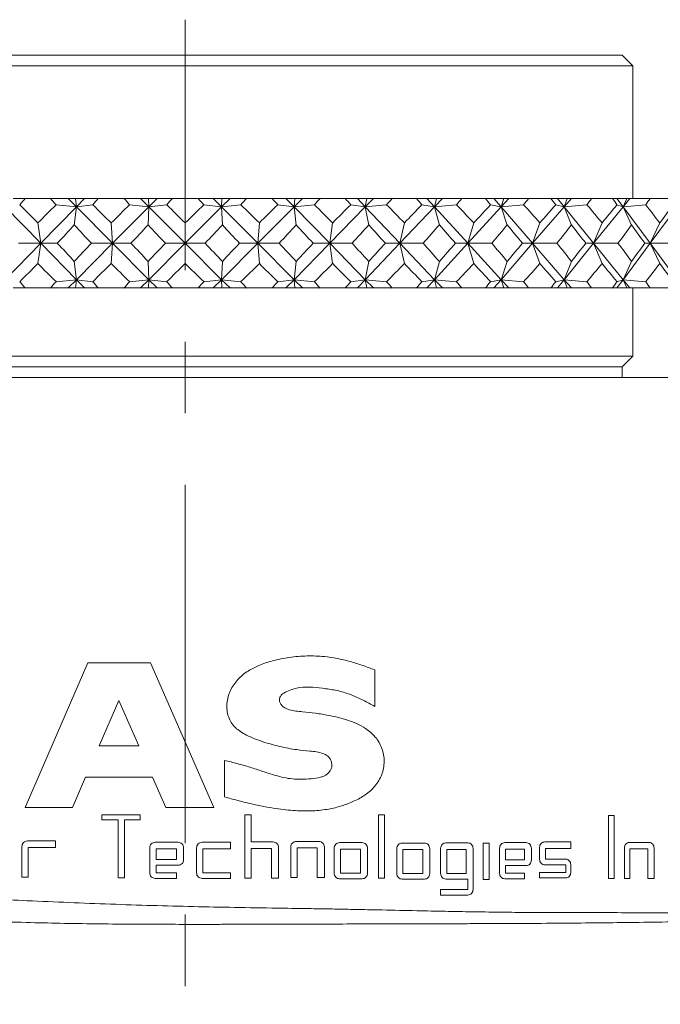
# Model space of a CAD drawing. Header units: inches. Extents: x 1 to 20.9, y 1.5 to 16.1.
# Tile 7 of 15: x 10.7 to 11.6, y 8.8 to 10.2. Entities that reach past the tile are written whole.
import ezdxf

# ---------------------------------------------------------------- set-up
doc = ezdxf.new("R2010")
doc.units = ezdxf.units.IN
doc.header["$MEASUREMENT"] = 0
doc.linetypes.add('CENTERX2', pattern=[0.8, 0.5, -0.1, 0.1, -0.1])
doc.layers.add('SLD-0', color=7, linetype='Continuous')

msp = doc.modelspace()

# ---------------------------------------------------------------- linework, layer by layer
at = {"color": 7, "linetype": 'Continuous', "lineweight": 15}
for p, q in [((10.4807, 10.1274), (11.5844, 10.1274)), ((11.5994, 10.1124), (11.5844, 10.1274)), ((10.4685, 10.1124), (11.5994, 10.1124)), ((11.5994, 9.9274), (11.5994, 10.1124)), ((10.751, 9.9274), (10.7341, 9.9274)), ((10.751, 9.9274), (10.7862, 9.9274)), ((10.8108, 9.9274), (10.7862, 9.9274)), ((10.8108, 9.9274), (10.8224, 9.9157)), ((10.8212, 9.9274), (10.8108, 9.9274)), ((10.8224, 9.9157), (10.8212, 9.9274)), ((10.8339, 9.9274), (10.8212, 9.9274)), ((10.8339, 9.9274), (10.8224, 9.9157)), ((10.853, 9.9274), (10.8339, 9.9274)), ((10.853, 9.9274), (10.8888, 9.9274)), ((10.9119, 9.9274), (10.8888, 9.9274)), ((10.9119, 9.9274), (10.9236, 9.9157)), ((10.9231, 9.9274), (10.9119, 9.9274)), ((10.9236, 9.9157), (10.9231, 9.9274)), ((10.9352, 9.9274), (10.9231, 9.9274)), ((10.9352, 9.9274), (10.9236, 9.9157)), ((10.9564, 9.9274), (10.9352, 9.9274)), ((10.9564, 9.9274), (10.9924, 9.9274)), ((11.0136, 9.9274), (10.9924, 9.9274)), ((11.0136, 9.9274), (11.0252, 9.9157)), ((11.0256, 9.9274), (11.0136, 9.9274)), ((11.0369, 9.9274), (11.0252, 9.9157)), ((11.0252, 9.9157), (11.0256, 9.9274)), ((11.0369, 9.9274), (11.0256, 9.9274)), ((11.0599, 9.9274), (11.0369, 9.9274)), ((11.0599, 9.9274), (11.0958, 9.9274)), ((11.1149, 9.9274), (11.0958, 9.9274)), ((11.1149, 9.9274), (11.1263, 9.9157)), ((11.1276, 9.9274), (11.1149, 9.9274)), ((11.1379, 9.9274), (11.1263, 9.9157)), ((11.1263, 9.9157), (11.1276, 9.9274)), ((11.1379, 9.9274), (11.1276, 9.9274)), ((11.1626, 9.9274), (11.1379, 9.9274)), ((11.1626, 9.9274), (11.1978, 9.9274)), ((11.2147, 9.9274), (11.1978, 9.9274)), ((11.2147, 9.9274), (11.2258, 9.9157)), ((11.2279, 9.9274), (11.2147, 9.9274)), ((11.2372, 9.9274), (11.2258, 9.9157)), ((11.2258, 9.9157), (11.2279, 9.9274)), ((11.2372, 9.9274), (11.2279, 9.9274)), ((11.2631, 9.9274), (11.2372, 9.9274)), ((11.2631, 9.9274), (11.2974, 9.9274)), ((11.3118, 9.9274), (11.2974, 9.9274)), ((11.3118, 9.9274), (11.3225, 9.9157)), ((11.3253, 9.9274), (11.3118, 9.9274)), ((11.3336, 9.9274), (11.3225, 9.9157)), ((11.3225, 9.9157), (11.3253, 9.9274)), ((11.3336, 9.9274), (11.3253, 9.9274)), ((11.3605, 9.9274), (11.3336, 9.9274)), ((11.3605, 9.9274), (11.3935, 9.9274)), ((11.4053, 9.9274), (11.3935, 9.9274)), ((11.4053, 9.9274), (11.4154, 9.9157)), ((11.419, 9.9274), (11.4053, 9.9274)), ((11.4154, 9.9157), (11.419, 9.9274)), ((11.426, 9.9274), (11.4154, 9.9157)), ((11.426, 9.9274), (11.419, 9.9274)), ((11.4537, 9.9274), (11.426, 9.9274)), ((11.4537, 9.9274), (11.4849, 9.9274)), ((11.494, 9.9274), (11.4849, 9.9274)), ((11.494, 9.9274), (11.5034, 9.9157)), ((11.5078, 9.9274), (11.494, 9.9274)), ((11.5034, 9.9157), (11.5078, 9.9274)), ((11.5135, 9.9274), (11.5034, 9.9157)), ((11.5135, 9.9274), (11.5078, 9.9274)), ((11.5416, 9.9274), (11.5135, 9.9274)), ((11.5416, 9.9274), (11.5708, 9.9274)), ((11.577, 9.9274), (11.5708, 9.9274)), ((11.577, 9.9274), (11.5857, 9.9157)), ((11.5907, 9.9274), (11.577, 9.9274)), ((11.5857, 9.9157), (11.5907, 9.9274)), ((11.5951, 9.9274), (11.5857, 9.9157)), ((11.5951, 9.9274), (11.5907, 9.9274)), ((11.6233, 9.9274), (11.5951, 9.9274)), ((11.6233, 9.9274), (11.6501, 9.9274)), ((10.723, 9.9157), (10.7727, 9.8649)), ((10.8224, 9.9157), (10.7727, 9.8649)), ((10.794, 9.9186), (10.8224, 9.9157)), ((10.8224, 9.9157), (10.8195, 9.8903)), ((10.8452, 9.9186), (10.8224, 9.9157)), ((10.8224, 9.9157), (10.873, 9.8649)), ((10.9236, 9.9157), (10.873, 9.8649)), ((10.8967, 9.9186), (10.9236, 9.9157)), ((10.9236, 9.9157), (10.9226, 9.8903)), ((10.9485, 9.9186), (10.9236, 9.9157)), ((10.9236, 9.9157), (10.9744, 9.8649)), ((11.0252, 9.9157), (10.9744, 9.8649)), ((11.0003, 9.9186), (11.0252, 9.9157)), ((11.0521, 9.9186), (11.0252, 9.9157)), ((11.0252, 9.9157), (11.0262, 9.8903)), ((11.0252, 9.9157), (11.0758, 9.8649)), ((11.1263, 9.9157), (11.0758, 9.8649)), ((11.1036, 9.9186), (11.1263, 9.9157)), ((11.1548, 9.9186), (11.1263, 9.9157)), ((11.1263, 9.9157), (11.1293, 9.8903)), ((11.1263, 9.9157), (11.1761, 9.8649)), ((11.2258, 9.9157), (11.1761, 9.8649)), ((11.2055, 9.9186), (11.2258, 9.9157)), ((11.2556, 9.9186), (11.2258, 9.9157)), ((11.2258, 9.9157), (11.2306, 9.8903)), ((11.2258, 9.9157), (11.2741, 9.8649)), ((11.3225, 9.9157), (11.2741, 9.8649)), ((11.3049, 9.9186), (11.3225, 9.9157)), ((11.3533, 9.9186), (11.3225, 9.9157)), ((11.3225, 9.9157), (11.3292, 9.8903)), ((11.3225, 9.9157), (11.3689, 9.8649)), ((11.4154, 9.9157), (11.3689, 9.8649)), ((11.4006, 9.9186), (11.4154, 9.9157)), ((11.4468, 9.9186), (11.4154, 9.9157)), ((11.4154, 9.9157), (11.4238, 9.8903)), ((11.4154, 9.9157), (11.4594, 9.8649)), ((11.5034, 9.9157), (11.4594, 9.8649)), ((11.4917, 9.9186), (11.5034, 9.9157)), ((11.5351, 9.9186), (11.5034, 9.9157)), ((11.5034, 9.9157), (11.5136, 9.8903)), ((11.5034, 9.9157), (11.5445, 9.8649)), ((11.5857, 9.9157), (11.5445, 9.8649)), ((11.5771, 9.9186), (11.5857, 9.9157)), ((11.6173, 9.9186), (11.5857, 9.9157)), ((11.5857, 9.9157), (11.5974, 9.8903)), ((11.5857, 9.9157), (11.6234, 9.8649)), ((11.6612, 9.9157), (11.6234, 9.8649)), ((10.7727, 9.8649), (10.7686, 9.8932)), ((10.873, 9.8649), (10.8709, 9.8932)), ((10.9744, 9.8649), (10.9744, 9.8932)), ((11.0758, 9.8649), (11.0779, 9.8932)), ((11.1761, 9.8649), (11.1802, 9.8932)), ((11.2741, 9.8649), (11.2803, 9.8932)), ((11.3689, 9.8649), (11.3771, 9.8932)), ((11.4594, 9.8649), (11.4694, 9.8932)), ((11.5445, 9.8649), (11.5563, 9.8932)), ((11.6234, 9.8649), (11.6368, 9.8932)), ((10.723, 9.814), (10.7727, 9.8649)), ((10.7727, 9.8649), (10.7415, 9.8649)), ((10.7727, 9.8649), (10.7686, 9.8366)), ((10.8224, 9.814), (10.7727, 9.8649)), ((10.7727, 9.8649), (10.7958, 9.8649)), ((10.8224, 9.814), (10.873, 9.8649)), ((10.873, 9.8649), (10.8434, 9.8649)), ((10.873, 9.8649), (10.8709, 9.8366)), ((10.9236, 9.814), (10.873, 9.8649)), ((10.873, 9.8649), (10.8985, 9.8649)), ((10.9236, 9.814), (10.9744, 9.8649)), ((10.9744, 9.8649), (10.9467, 9.8649)), ((10.9744, 9.8649), (10.9744, 9.8366)), ((11.0252, 9.814), (10.9744, 9.8649)), ((10.9744, 9.8649), (11.0021, 9.8649)), ((11.0252, 9.814), (11.0758, 9.8649)), ((11.0758, 9.8649), (11.0502, 9.8649)), ((11.0758, 9.8649), (11.0779, 9.8366)), ((11.1263, 9.814), (11.0758, 9.8649)), ((11.0758, 9.8649), (11.1054, 9.8649)), ((11.1263, 9.814), (11.1761, 9.8649)), ((11.1761, 9.8649), (11.153, 9.8649)), ((11.1761, 9.8649), (11.1802, 9.8366)), ((11.2258, 9.814), (11.1761, 9.8649)), ((11.1761, 9.8649), (11.2073, 9.8649)), ((11.2258, 9.814), (11.2741, 9.8649)), ((11.2741, 9.8649), (11.2538, 9.8649)), ((11.2741, 9.8649), (11.2803, 9.8366)), ((11.3225, 9.814), (11.2741, 9.8649)), ((11.2741, 9.8649), (11.3066, 9.8649)), ((11.3225, 9.814), (11.3689, 9.8649)), ((11.3689, 9.8649), (11.3516, 9.8649)), ((11.3689, 9.8649), (11.3771, 9.8366)), ((11.4154, 9.814), (11.3689, 9.8649)), ((11.3689, 9.8649), (11.4022, 9.8649)), ((11.4154, 9.814), (11.4594, 9.8649)), ((11.4594, 9.8649), (11.4452, 9.8649)), ((11.4594, 9.8649), (11.4694, 9.8366)), ((11.5034, 9.814), (11.4594, 9.8649)), ((11.4594, 9.8649), (11.4932, 9.8649)), ((11.5034, 9.814), (11.5445, 9.8649)), ((11.5445, 9.8649), (11.5336, 9.8649)), ((11.5445, 9.8649), (11.5563, 9.8366)), ((11.5857, 9.814), (11.5445, 9.8649)), ((11.5445, 9.8649), (11.5785, 9.8649)), ((11.5857, 9.814), (11.6234, 9.8649)), ((11.6234, 9.8649), (11.616, 9.8649)), ((11.6234, 9.8649), (11.6368, 9.8366)), ((11.6612, 9.814), (11.6234, 9.8649)), ((11.6234, 9.8649), (11.6572, 9.8649)), ((10.8195, 9.8394), (10.8224, 9.814)), ((10.9226, 9.8394), (10.9236, 9.814)), ((11.0262, 9.8394), (11.0252, 9.814)), ((11.1293, 9.8394), (11.1263, 9.814)), ((11.2306, 9.8394), (11.2258, 9.814)), ((11.3292, 9.8394), (11.3225, 9.814)), ((11.4238, 9.8394), (11.4154, 9.814)), ((11.5136, 9.8394), (11.5034, 9.814)), ((11.5974, 9.8394), (11.5857, 9.814)), ((10.8224, 9.814), (10.794, 9.8112)), ((10.8108, 9.8024), (10.8224, 9.814)), ((10.8212, 9.8024), (10.8224, 9.814)), ((10.8224, 9.814), (10.8452, 9.8112)), ((10.8339, 9.8024), (10.8224, 9.814)), ((10.9236, 9.814), (10.8967, 9.8112)), ((10.9119, 9.8024), (10.9236, 9.814)), ((10.9231, 9.8024), (10.9236, 9.814)), ((10.9236, 9.814), (10.9485, 9.8112)), ((10.9352, 9.8024), (10.9236, 9.814)), ((11.0252, 9.814), (11.0003, 9.8112)), ((11.0136, 9.8024), (11.0252, 9.814)), ((11.0252, 9.814), (11.0521, 9.8112)), ((11.0369, 9.8024), (11.0252, 9.814)), ((11.0256, 9.8024), (11.0252, 9.814)), ((11.1263, 9.814), (11.1036, 9.8112)), ((11.1149, 9.8024), (11.1263, 9.814)), ((11.1379, 9.8024), (11.1263, 9.814)), ((11.1263, 9.814), (11.1548, 9.8112)), ((11.1276, 9.8024), (11.1263, 9.814)), ((11.2258, 9.814), (11.2055, 9.8112)), ((11.2147, 9.8024), (11.2258, 9.814)), ((11.2372, 9.8024), (11.2258, 9.814)), ((11.2258, 9.814), (11.2556, 9.8112)), ((11.2279, 9.8024), (11.2258, 9.814)), ((11.3225, 9.814), (11.3049, 9.8112)), ((11.3118, 9.8024), (11.3225, 9.814)), ((11.3225, 9.814), (11.3533, 9.8112)), ((11.3336, 9.8024), (11.3225, 9.814)), ((11.3253, 9.8024), (11.3225, 9.814)), ((11.4154, 9.814), (11.4006, 9.8112)), ((11.4053, 9.8024), (11.4154, 9.814)), ((11.419, 9.8024), (11.4154, 9.814)), ((11.426, 9.8024), (11.4154, 9.814)), ((11.4154, 9.814), (11.4468, 9.8112)), ((11.5034, 9.814), (11.4917, 9.8112)), ((11.494, 9.8024), (11.5034, 9.814)), ((11.5078, 9.8024), (11.5034, 9.814)), ((11.5135, 9.8024), (11.5034, 9.814)), ((11.5034, 9.814), (11.5351, 9.8112)), ((11.577, 9.8024), (11.5857, 9.814)), ((11.5857, 9.814), (11.5771, 9.8112)), ((11.5907, 9.8024), (11.5857, 9.814)), ((11.5951, 9.8024), (11.5857, 9.814)), ((11.5857, 9.814), (11.6173, 9.8112)), ((10.751, 9.8024), (10.7341, 9.8024)), ((10.751, 9.8024), (10.7862, 9.8024)), ((10.8108, 9.8024), (10.7862, 9.8024)), ((10.8212, 9.8024), (10.8108, 9.8024)), ((10.8339, 9.8024), (10.8212, 9.8024)), ((10.853, 9.8024), (10.8339, 9.8024)), ((10.853, 9.8024), (10.8888, 9.8024)), ((10.9119, 9.8024), (10.8888, 9.8024)), ((10.9231, 9.8024), (10.9119, 9.8024)), ((10.9352, 9.8024), (10.9231, 9.8024)), ((10.9564, 9.8024), (10.9352, 9.8024)), ((10.9564, 9.8024), (10.9924, 9.8024)), ((11.0136, 9.8024), (10.9924, 9.8024)), ((11.0256, 9.8024), (11.0136, 9.8024)), ((11.0369, 9.8024), (11.0256, 9.8024)), ((11.0599, 9.8024), (11.0369, 9.8024)), ((11.0599, 9.8024), (11.0958, 9.8024)), ((11.1149, 9.8024), (11.0958, 9.8024)), ((11.1276, 9.8024), (11.1149, 9.8024)), ((11.1379, 9.8024), (11.1276, 9.8024)), ((11.1626, 9.8024), (11.1379, 9.8024)), ((11.1626, 9.8024), (11.1978, 9.8024)), ((11.2147, 9.8024), (11.1978, 9.8024)), ((11.2279, 9.8024), (11.2147, 9.8024)), ((11.2372, 9.8024), (11.2279, 9.8024)), ((11.2631, 9.8024), (11.2372, 9.8024)), ((11.2631, 9.8024), (11.2974, 9.8024)), ((11.3118, 9.8024), (11.2974, 9.8024)), ((11.3253, 9.8024), (11.3118, 9.8024)), ((11.3336, 9.8024), (11.3253, 9.8024)), ((11.3605, 9.8024), (11.3336, 9.8024)), ((11.3605, 9.8024), (11.3935, 9.8024)), ((11.4053, 9.8024), (11.3935, 9.8024)), ((11.419, 9.8024), (11.4053, 9.8024)), ((11.426, 9.8024), (11.419, 9.8024)), ((11.4537, 9.8024), (11.426, 9.8024)), ((11.4537, 9.8024), (11.4849, 9.8024)), ((11.494, 9.8024), (11.4849, 9.8024)), ((11.5078, 9.8024), (11.494, 9.8024)), ((11.5135, 9.8024), (11.5078, 9.8024)), ((11.5416, 9.8024), (11.5135, 9.8024)), ((11.5416, 9.8024), (11.5708, 9.8024)), ((11.577, 9.8024), (11.5708, 9.8024)), ((11.5907, 9.8024), (11.577, 9.8024)), ((11.5951, 9.8024), (11.5907, 9.8024)), ((11.6233, 9.8024), (11.5951, 9.8024)), ((11.5994, 9.7074), (11.5994, 9.8024)), ((11.6233, 9.8024), (11.6501, 9.8024)), ((10.4685, 9.7074), (11.5994, 9.7074)), ((11.5844, 9.6924), (11.5994, 9.7074)), ((10.4807, 9.6924), (11.5844, 9.6924)), ((11.5844, 9.6774), (11.5844, 9.6924)), ((9.6619, 9.6774), (10.9744, 9.6774)), ((10.9744, 9.6774), (12.2869, 9.6774)), ((10.8382, 9.279), (10.7507, 9.077)), ((10.9257, 9.279), (10.8382, 9.279)), ((11.0141, 9.077), (10.9257, 9.279)), ((11.2389, 9.2182), (11.2389, 9.2692)), ((10.8819, 9.2263), (10.8543, 9.1631)), ((10.9095, 9.1631), (10.8819, 9.2263)), ((10.8543, 9.1631), (10.9095, 9.1631)), ((11.0294, 9.1428), (11.0294, 9.0917)), ((10.8169, 9.077), (10.8353, 9.1193)), ((10.8353, 9.1193), (10.9286, 9.1193)), ((10.9286, 9.1193), (10.9472, 9.077)), ((10.7507, 9.077), (10.8169, 9.077)), ((10.9472, 9.077), (11.0141, 9.077)), ((10.9113, 9.0669), (10.8578, 9.0669)), ((10.8578, 9.0669), (10.8578, 9.0596)), ((10.9113, 9.0596), (10.9113, 9.0669)), ((11.0664, 9.0666), (11.0575, 9.0666)), ((11.0575, 9.0666), (11.0575, 8.9785)), ((11.0664, 9.0289), (11.0664, 9.0666)), ((11.2526, 9.0666), (11.244, 9.0666)), ((11.244, 9.0666), (11.244, 8.9785)), ((11.2526, 8.9785), (11.2526, 9.0666)), ((11.5734, 9.0659), (11.5655, 9.0659)), ((11.5655, 9.0659), (11.5655, 8.9778)), ((11.5734, 8.9778), (11.5734, 9.0659)), ((10.8578, 9.0596), (10.8809, 9.0596)), ((10.8809, 9.0596), (10.8809, 8.9788)), ((10.8898, 9.0596), (10.9113, 9.0596)), ((10.8898, 8.9788), (10.8898, 9.0596)), ((10.7464, 9.0226), (10.7464, 8.9798)), ((10.7931, 9.0303), (10.754, 9.0303)), ((10.7551, 9.0211), (10.7931, 9.0211)), ((10.7551, 8.9798), (10.7551, 9.0211)), ((10.7931, 9.0211), (10.7931, 9.0303)), ((10.9248, 9.0207), (10.9248, 8.9857)), ((10.9644, 9.0284), (10.9325, 9.0284)), ((10.9336, 9.0192), (10.9336, 9.0043)), ((10.962, 9.0192), (10.9336, 9.0192)), ((10.962, 9.0043), (10.962, 9.0192)), ((10.9721, 9.004), (10.9721, 9.0207)), ((10.9902, 9.0207), (10.9902, 8.9857)), ((11.0375, 9.0284), (10.9979, 9.0284)), ((10.9991, 8.9857), (10.9991, 9.0192)), ((10.9991, 9.0192), (11.0375, 9.0192)), ((11.0375, 9.0192), (11.0375, 9.0284)), ((11.0971, 9.0289), (11.0664, 9.0289)), ((11.0664, 8.9785), (11.0664, 9.0198)), ((11.0664, 9.0198), (11.0947, 9.0198)), ((11.0947, 9.0198), (11.0947, 8.9785)), ((11.1047, 8.9785), (11.1047, 9.0212)), ((11.1217, 9.0219), (11.1217, 8.9792)), ((11.161, 9.0296), (11.1293, 9.0296)), ((11.1305, 8.9792), (11.1305, 9.0205)), ((11.1305, 9.0205), (11.1587, 9.0205)), ((11.1587, 9.0205), (11.1587, 8.9792)), ((11.1686, 8.9792), (11.1686, 9.0219)), ((11.1823, 9.0202), (11.1823, 8.9852)), ((11.2213, 9.0279), (11.1899, 9.0279)), ((11.2289, 8.9852), (11.2289, 9.0202)), ((11.2698, 9.0197), (11.2698, 8.9847)), ((11.3083, 9.0274), (11.2773, 9.0274)), ((11.3157, 8.9847), (11.3157, 9.0197)), ((11.3309, 9.0199), (11.3309, 8.9849)), ((11.3689, 9.0276), (11.3384, 9.0276)), ((11.3763, 8.9625), (11.3763, 9.0199)), ((11.3989, 9.027), (11.3905, 9.027)), ((11.3905, 9.027), (11.3905, 8.9765)), ((11.3989, 8.9765), (11.3989, 9.027)), ((11.4132, 9.0202), (11.4132, 8.9851)), ((11.4504, 9.0279), (11.4205, 9.0279)), ((11.4576, 9.0035), (11.4576, 9.0202)), ((11.4691, 9.0213), (11.4691, 9.0046)), ((11.5126, 9.029), (11.4762, 9.029)), ((11.4773, 9.0049), (11.4773, 9.0198)), ((11.4773, 9.0198), (11.5126, 9.0198)), ((11.5126, 9.0198), (11.5126, 9.029)), ((11.5875, 9.0205), (11.5875, 8.9778)), ((11.6222, 9.0282), (11.5943, 9.0282)), ((11.5953, 8.9778), (11.5953, 9.0191)), ((11.5953, 9.0191), (11.6202, 9.0191)), ((11.6202, 9.0191), (11.6202, 8.9778)), ((11.6289, 8.9778), (11.6289, 9.0205)), ((11.191, 9.0188), (11.191, 8.9852)), ((11.219, 9.0188), (11.191, 9.0188)), ((11.219, 8.9852), (11.219, 9.0188)), ((11.306, 9.0182), (11.2784, 9.0182)), ((11.2784, 9.0182), (11.2784, 8.9847)), ((11.306, 8.9847), (11.306, 9.0182)), ((11.3667, 9.0184), (11.3395, 9.0184)), ((11.3395, 9.0184), (11.3395, 8.9849)), ((11.3667, 8.9849), (11.3667, 9.0184)), ((11.4216, 9.0187), (11.4216, 9.0037)), ((11.4482, 9.0187), (11.4216, 9.0187)), ((11.4482, 9.0037), (11.4482, 9.0187)), ((10.9336, 9.0043), (10.962, 9.0043)), ((10.9336, 8.9857), (10.9336, 8.9963)), ((10.9336, 8.9963), (10.9644, 8.9963)), ((11.4216, 9.0037), (11.4482, 9.0037)), ((11.4216, 8.9958), (11.4504, 8.9958)), ((11.4216, 8.9851), (11.4216, 8.9958)), ((11.4762, 8.9969), (11.5056, 8.9969)), ((11.5056, 9.0049), (11.4773, 9.0049)), ((11.5056, 8.9969), (11.5056, 8.9863)), ((11.5126, 8.9863), (11.5126, 8.9972)), ((10.7464, 8.9798), (10.7551, 8.9798)), ((10.8809, 8.9788), (10.8898, 8.9788)), ((10.9325, 8.978), (10.962, 8.978)), ((10.962, 8.9857), (10.9336, 8.9857)), ((10.962, 8.978), (10.962, 8.9857)), ((10.9979, 8.978), (11.0375, 8.978)), ((11.0375, 8.9857), (10.9991, 8.9857)), ((11.0375, 8.978), (11.0375, 8.9857)), ((11.0575, 8.9785), (11.0664, 8.9785)), ((11.0947, 8.9785), (11.1047, 8.9785)), ((11.1217, 8.9792), (11.1305, 8.9792)), ((11.1587, 8.9792), (11.1686, 8.9792)), ((11.191, 8.9852), (11.219, 8.9852)), ((11.244, 8.9785), (11.2526, 8.9785)), ((11.2784, 8.9847), (11.306, 8.9847)), ((11.3395, 8.9849), (11.3667, 8.9849)), ((11.4482, 8.9851), (11.4216, 8.9851)), ((11.4482, 8.9774), (11.4482, 8.9851)), ((11.5056, 8.9863), (11.4691, 8.9863)), ((11.4691, 8.9863), (11.4691, 8.9786)), ((11.4691, 8.9786), (11.5056, 8.9786)), ((11.5655, 8.9778), (11.5734, 8.9778)), ((11.5875, 8.9778), (11.5953, 8.9778)), ((11.6202, 8.9778), (11.6289, 8.9778)), ((11.1899, 8.9775), (11.2213, 8.9775)), ((11.2773, 8.977), (11.3083, 8.977)), ((11.3384, 8.9771), (11.3689, 8.9771)), ((11.3689, 8.9771), (11.3689, 8.9625)), ((11.3905, 8.9765), (11.3989, 8.9765)), ((11.4205, 8.9774), (11.4482, 8.9774)), ((11.3689, 8.9625), (11.3309, 8.9625)), ((11.3309, 8.9625), (11.3309, 8.9548)), ((11.3309, 8.9548), (11.3689, 8.9548))]:
    msp.add_line(p, q, dxfattribs=at)
for centre, major_axis, ratio, start_param, end_param in [((10.9744, 11.2367), (0.8692, 1.6975), 0.279182, 3.977614, 3.985587), ((10.9744, 11.2367), (-0.6198, 1.6912), 0.456452, 2.273845, 2.281817), ((10.9744, 11.2367), (0.823, 1.6938), 0.324861, 3.992179, 4.000152), ((10.9744, 11.2367), (-0.7, 1.69), 0.414214, 2.269675, 2.277648), ((10.9744, 11.2367), (0.7671, 1.6911), 0.370057, 4.001939, 4.009912), ((10.9744, 11.2367), (-0.7671, 1.6911), 0.370057, 2.273274, 2.281247), ((10.9744, 11.2367), (0.7, 1.69), 0.414214, 4.005537, 4.01351), ((10.9744, 11.2367), (-0.823, 1.6938), 0.324861, 2.283034, 2.291007), ((10.9744, 11.2367), (0.6198, 1.6912), 0.456452, 4.001368, 4.009341), ((10.9744, 11.2367), (-0.8692, 1.6975), 0.279182, 2.297599, 2.305571), ((10.9744, 11.2367), (0.5243, 1.6949), 0.495458, 3.987695, 3.995668), ((10.9744, 11.2367), (-0.9069, 1.7016), 0.233354, 2.315863, 2.323836), ((10.9744, 11.2367), (0.4116, 1.7008), 0.529389, 3.963022, 3.970995), ((10.9744, 11.2367), (-0.9369, 1.7057), 0.18756, 2.336935, 2.344908), ((10.9744, 11.2367), (0.281, 1.7076), 0.55591, 3.926859, 3.934832), ((10.9744, 11.2367), (-0.9598, 1.7093), 0.141884, 2.360089, 2.368062), ((10.9744, 11.2367), (0.1353, 1.713), 0.57252, 3.880796, 3.888769), ((10.9744, 11.2367), (-0.9762, 1.7121), 0.096345, 2.384719, 2.392692), ((10.9744, 11.2367), (-0.0191, 1.7147), 0.577255, 3.829201, 3.837174), ((10.9744, 8.4931), (-0.823, 1.6938), 0.324861, 5.511146, 5.537319), ((10.9744, 8.4931), (0.5243, 1.6949), 0.495458, 0.741382, 0.767556), ((10.9744, 8.4931), (-0.7671, 1.6911), 0.370057, 5.501386, 5.527559), ((10.9744, 8.4931), (0.6198, 1.6912), 0.456452, 0.755055, 0.781229), ((10.9744, 8.4931), (-0.7, 1.69), 0.414214, 5.497787, 5.52396), ((10.9744, 8.4931), (0.7, 1.69), 0.414214, 0.759225, 0.785398), ((10.9744, 8.4931), (-0.6198, 1.6912), 0.456452, 5.501957, 5.52813), ((10.9744, 8.4931), (0.7671, 1.6911), 0.370057, 0.755626, 0.7818), ((10.9744, 8.4931), (-0.5243, 1.6949), 0.495458, 5.51563, 5.541803), ((10.9744, 8.4931), (0.823, 1.6938), 0.324861, 0.745866, 0.77204), ((10.9744, 8.4931), (-0.4116, 1.7008), 0.529389, 5.540302, 5.566476), ((10.9744, 8.4931), (0.8692, 1.6975), 0.279182, 0.731301, 0.757475), ((10.9744, 8.4931), (-0.281, 1.7076), 0.55591, 5.576466, 5.602639), ((10.9744, 8.4931), (0.9069, 1.7016), 0.233354, 0.713037, 0.73921), ((10.9744, 8.4931), (-0.1353, 1.713), 0.57252, 5.622528, 5.648701), ((10.9744, 8.4931), (0.9369, 1.7057), 0.18756, 0.691964, 0.718138), ((10.9744, 8.4931), (0.0191, 1.7147), 0.577255, 5.674123, 5.700296), ((10.9744, 8.4931), (0.9598, 1.7093), 0.141884, 0.668811, 0.694984), ((10.9744, 8.4931), (0.1721, 1.7119), 0.569488, 5.724904, 5.751077), ((10.9744, 8.4931), (0.9762, 1.7121), 0.096345, 0.644181, 0.670354), ((10.9744, 11.2367), (0.823, 1.6938), 0.324861, 3.941651, 3.965992), ((10.9744, 11.2367), (-0.6198, 1.6912), 0.456452, 2.308004, 2.332345), ((10.9744, 11.2367), (0.7671, 1.6911), 0.370057, 3.951411, 3.975752), ((10.9744, 11.2367), (-0.7, 1.69), 0.414214, 2.303835, 2.328176), ((10.9744, 11.2367), (0.7, 1.69), 0.414214, 3.955009, 3.979351), ((10.9744, 11.2367), (-0.7671, 1.6911), 0.370057, 2.307433, 2.331774), ((10.9744, 11.2367), (0.6198, 1.6912), 0.456452, 3.95084, 3.975181), ((10.9744, 11.2367), (-0.823, 1.6938), 0.324861, 2.317193, 2.341534), ((10.9744, 11.2367), (0.5243, 1.6949), 0.495458, 3.937167, 3.961508), ((10.9744, 11.2367), (-0.8692, 1.6975), 0.279182, 2.331758, 2.356099), ((10.9744, 11.2367), (0.4116, 1.7008), 0.529389, 3.912494, 3.936836), ((10.9744, 11.2367), (-0.9069, 1.7016), 0.233354, 2.350023, 2.374364), ((10.9744, 11.2367), (0.281, 1.7076), 0.55591, 3.876331, 3.900672), ((10.9744, 11.2367), (-0.9369, 1.7057), 0.18756, 2.371095, 2.395436), ((10.9744, 11.2367), (0.1353, 1.713), 0.57252, 3.830269, 3.85461), ((10.9744, 11.2367), (-0.9598, 1.7093), 0.141884, 2.394248, 2.41859), ((10.9744, 11.2367), (-0.0191, 1.7147), 0.577255, 3.778674, 3.803015), ((10.9744, 11.2367), (-0.9762, 1.7121), 0.096345, 2.418878, 2.44322), ((10.9744, 8.4931), (-0.823, 1.6938), 0.324861, 5.458786, 5.483127), ((10.9744, 8.4931), (0.6198, 1.6912), 0.456452, 0.809247, 0.833589), ((10.9744, 8.4931), (-0.7671, 1.6911), 0.370057, 5.449026, 5.473367), ((10.9744, 8.4931), (0.7, 1.69), 0.414214, 0.813417, 0.837758), ((10.9744, 8.4931), (-0.7, 1.69), 0.414214, 5.445427, 5.469769), ((10.9744, 8.4931), (0.7671, 1.6911), 0.370057, 0.809818, 0.83416), ((10.9744, 8.4931), (-0.6198, 1.6912), 0.456452, 5.449597, 5.473938), ((10.9744, 8.4931), (0.823, 1.6938), 0.324861, 0.800058, 0.8244), ((10.9744, 8.4931), (-0.5243, 1.6949), 0.495458, 5.46327, 5.487611), ((10.9744, 8.4931), (0.8692, 1.6975), 0.279182, 0.785493, 0.809835), ((10.9744, 8.4931), (-0.4116, 1.7008), 0.529389, 5.487942, 5.512284), ((10.9744, 8.4931), (0.9069, 1.7016), 0.233354, 0.767229, 0.79157), ((10.9744, 8.4931), (-0.281, 1.7076), 0.55591, 5.524106, 5.548447), ((10.9744, 8.4931), (0.9369, 1.7057), 0.18756, 0.746156, 0.770498), ((10.9744, 8.4931), (-0.1353, 1.713), 0.57252, 5.570168, 5.594509), ((10.9744, 8.4931), (0.9598, 1.7093), 0.141884, 0.723003, 0.747344), ((10.9744, 8.4931), (0.0191, 1.7147), 0.577255, 5.621763, 5.646104), ((10.9744, 8.4931), (0.9762, 1.7121), 0.096345, 0.698373, 0.722714), ((10.9744, 11.2367), (0.823, 1.6938), 0.324861, 3.887459, 3.913632), ((10.9744, 11.2367), (-0.5243, 1.6949), 0.495458, 2.374037, 2.40021), ((10.9744, 11.2367), (0.7671, 1.6911), 0.370057, 3.897219, 3.923392), ((10.9744, 11.2367), (-0.6198, 1.6912), 0.456452, 2.360364, 2.386537), ((10.9744, 11.2367), (0.7, 1.69), 0.414214, 3.900817, 3.926991), ((10.9744, 11.2367), (-0.7, 1.69), 0.414214, 2.356194, 2.382368), ((10.9744, 11.2367), (0.6198, 1.6912), 0.456452, 3.896648, 3.922821), ((10.9744, 11.2367), (-0.7671, 1.6911), 0.370057, 2.359793, 2.385966), ((10.9744, 11.2367), (0.5243, 1.6949), 0.495458, 3.882975, 3.909148), ((10.9744, 11.2367), (-0.823, 1.6938), 0.324861, 2.369553, 2.395726), ((10.9744, 11.2367), (0.4116, 1.7008), 0.529389, 3.858302, 3.884476), ((10.9744, 11.2367), (-0.8692, 1.6975), 0.279182, 2.384118, 2.410291), ((10.9744, 11.2367), (0.281, 1.7076), 0.55591, 3.822139, 3.848312), ((10.9744, 11.2367), (-0.9069, 1.7016), 0.233354, 2.402383, 2.428556), ((10.9744, 11.2367), (0.1353, 1.713), 0.57252, 3.776077, 3.80225), ((10.9744, 11.2367), (-0.9369, 1.7057), 0.18756, 2.423455, 2.449628), ((10.9744, 11.2367), (-0.0191, 1.7147), 0.577255, 3.724482, 3.750655), ((10.9744, 11.2367), (-0.9598, 1.7093), 0.141884, 2.446608, 2.472782), ((10.9744, 11.2367), (-0.1721, 1.7119), 0.569488, 3.673701, 3.699874), ((10.9744, 11.2367), (-0.9762, 1.7121), 0.096345, 2.471238, 2.497412), ((10.9744, 8.4931), (-0.8692, 1.6975), 0.279182, 5.439191, 5.447164), ((10.9744, 8.4931), (0.6198, 1.6912), 0.456452, 0.859775, 0.867748), ((10.9744, 8.4931), (-0.823, 1.6938), 0.324861, 5.424626, 5.432599), ((10.9744, 8.4931), (0.7, 1.69), 0.414214, 0.863945, 0.871918), ((10.9744, 8.4931), (-0.7671, 1.6911), 0.370057, 5.414866, 5.422839), ((10.9744, 8.4931), (0.7671, 1.6911), 0.370057, 0.860346, 0.868319), ((10.9744, 8.4931), (-0.7, 1.69), 0.414214, 5.411268, 5.419241), ((10.9744, 8.4931), (0.823, 1.6938), 0.324861, 0.850586, 0.858559), ((10.9744, 8.4931), (-0.6198, 1.6912), 0.456452, 5.415437, 5.42341), ((10.9744, 8.4931), (0.8692, 1.6975), 0.279182, 0.836021, 0.843994), ((10.9744, 8.4931), (-0.5243, 1.6949), 0.495458, 5.42911, 5.437083), ((10.9744, 8.4931), (0.9069, 1.7016), 0.233354, 0.817757, 0.82573), ((10.9744, 8.4931), (-0.4116, 1.7008), 0.529389, 5.453783, 5.461756), ((10.9744, 8.4931), (0.9369, 1.7057), 0.18756, 0.796684, 0.804657), ((10.9744, 8.4931), (-0.281, 1.7076), 0.55591, 5.489946, 5.497919), ((10.9744, 8.4931), (0.9598, 1.7093), 0.141884, 0.773531, 0.781504), ((10.9744, 8.4931), (-0.1353, 1.713), 0.57252, 5.536009, 5.543982), ((10.9744, 8.4931), (0.9762, 1.7121), 0.096345, 0.748901, 0.756874), ((10.9744, 8.4931), (0.0191, 1.7147), 0.577255, 5.587604, 5.595576)]:
    msp.add_ellipse(centre, major_axis=major_axis, ratio=ratio, start_param=start_param, end_param=end_param, dxfattribs=at)
for points, knots in [([(11.2389, 9.2692), (11.2332, 9.2713), (11.2219, 9.2755), (11.2044, 9.2811), (11.1867, 9.2854), (11.1667, 9.2883), (11.1443, 9.289), (11.1199, 9.287), (11.0974, 9.2825), (11.078, 9.2761), (11.0614, 9.2678), (11.0472, 9.2563), (11.0365, 9.2408), (11.0323, 9.2254), (11.0324, 9.2129), (11.0344, 9.2037), (11.0383, 9.1953), (11.0442, 9.1884), (11.0516, 9.1827), (11.0642, 9.1756), (11.0826, 9.1686), (11.1062, 9.1618), (11.1283, 9.1577), (11.1485, 9.1559), (11.1625, 9.1543), (11.1711, 9.1505), (11.1747, 9.1476), (11.1774, 9.1439), (11.179, 9.1394), (11.1793, 9.1346), (11.1779, 9.13), (11.1753, 9.126), (11.172, 9.1229), (11.1679, 9.1206), (11.1607, 9.1183), (11.1499, 9.117), (11.1367, 9.1162), (11.124, 9.1167), (11.1119, 9.1186), (11.0981, 9.1223), (11.0824, 9.1274), (11.065, 9.1333), (11.0472, 9.1383), (11.0353, 9.1413), (11.0294, 9.1428)], [0, 0, 0, 0, 0.03115, 0.062298, 0.094237, 0.124616, 0.16592, 0.208262, 0.249236, 0.282726, 0.311661, 0.342981, 0.374316, 0.405814, 0.421858, 0.437425, 0.453067, 0.468588, 0.483104, 0.500025, 0.54157, 0.582792, 0.624595, 0.655577, 0.687167, 0.695553, 0.703, 0.710743, 0.718768, 0.726714, 0.734663, 0.742682, 0.750649, 0.757937, 0.766305, 0.789236, 0.813099, 0.833764, 0.853874, 0.875414, 0.906567, 0.937711, 0.968843, 1, 1, 1, 1]), ([(11.0294, 9.0917), (11.0353, 9.0901), (11.0472, 9.0869), (11.0655, 9.0823), (11.0835, 9.0784), (11.1044, 9.0747), (11.1271, 9.0722), (11.1517, 9.0719), (11.1734, 9.0742), (11.1926, 9.0788), (11.207, 9.0843), (11.218, 9.0897), (11.2284, 9.0961), (11.24, 9.1063), (11.2497, 9.1225), (11.2532, 9.1412), (11.25, 9.1598), (11.2422, 9.1734), (11.2334, 9.182), (11.2214, 9.191), (11.2015, 9.1997), (11.1777, 9.2051), (11.1564, 9.2089), (11.1411, 9.2102), (11.1289, 9.2116), (11.1212, 9.2128), (11.1153, 9.215), (11.1111, 9.2175), (11.1082, 9.2203), (11.1067, 9.223), (11.106, 9.2252), (11.1059, 9.2275), (11.1062, 9.2299), (11.1071, 9.2321), (11.1099, 9.2359), (11.1165, 9.239), (11.125, 9.2425), (11.1371, 9.2453), (11.1525, 9.2452), (11.1707, 9.243), (11.1888, 9.2401), (11.2063, 9.2346), (11.2229, 9.227), (11.2336, 9.2211), (11.2389, 9.2182)], [0, 0, 0, 0, 0.031175, 0.06235, 0.095134, 0.124709, 0.169746, 0.211172, 0.24946, 0.280815, 0.311851, 0.328352, 0.343235, 0.374482, 0.405981, 0.437224, 0.468491, 0.499642, 0.514707, 0.530967, 0.5764, 0.624442, 0.655615, 0.686849, 0.702367, 0.717854, 0.726372, 0.734164, 0.742608, 0.746351, 0.749967, 0.753942, 0.757976, 0.761871, 0.765754, 0.781655, 0.797584, 0.812887, 0.843911, 0.875323, 0.906437, 0.937619, 0.968821, 1, 1, 1, 1]), ([(10.754, 9.0303), (10.7529, 9.0302), (10.751, 9.0299), (10.7485, 9.0281), (10.7467, 9.0256), (10.7465, 9.0236), (10.7464, 9.0226)], [0, 0, 0, 0, 0.252491, 0.499952, 0.747937, 1, 1, 1, 1]), ([(10.9325, 9.0284), (10.9314, 9.0283), (10.9294, 9.0281), (10.9269, 9.0263), (10.9251, 9.0238), (10.9249, 9.0217), (10.9248, 9.0207)], [0, 0, 0, 0, 0.252491, 0.499952, 0.747937, 1, 1, 1, 1]), ([(10.9721, 9.0207), (10.972, 9.0217), (10.9718, 9.0238), (10.97, 9.0263), (10.9675, 9.0281), (10.9654, 9.0283), (10.9644, 9.0284)], [0, 0, 0, 0, 0.252544, 0.499941, 0.748006, 1, 1, 1, 1]), ([(10.9979, 9.0284), (10.9969, 9.0283), (10.9949, 9.0281), (10.9923, 9.0263), (10.9905, 9.0237), (10.9903, 9.0217), (10.9902, 9.0207)], [0, 0, 0, 0, 0.252491, 0.499952, 0.747937, 1, 1, 1, 1]), ([(11.1047, 9.0212), (11.1046, 9.0223), (11.1044, 9.0243), (11.1026, 9.0268), (11.1001, 9.0286), (11.0981, 9.0288), (11.0971, 9.0289)], [0, 0, 0, 0, 0.252544, 0.499941, 0.748006, 1, 1, 1, 1]), ([(11.1293, 9.0296), (11.1283, 9.0295), (11.1263, 9.0293), (11.1238, 9.0275), (11.122, 9.025), (11.1218, 9.0229), (11.1217, 9.0219)], [0, 0, 0, 0, 0.252491, 0.499952, 0.747937, 1, 1, 1, 1]), ([(11.1686, 9.0219), (11.1685, 9.0229), (11.1683, 9.025), (11.1665, 9.0275), (11.164, 9.0293), (11.162, 9.0295), (11.161, 9.0296)], [0, 0, 0, 0, 0.252544, 0.499941, 0.748006, 1, 1, 1, 1]), ([(11.1899, 9.0279), (11.1889, 9.0278), (11.1869, 9.0276), (11.1844, 9.0258), (11.1826, 9.0233), (11.1824, 9.0212), (11.1823, 9.0202)], [0, 0, 0, 0, 0.252491, 0.499952, 0.747937, 1, 1, 1, 1]), ([(11.2289, 9.0202), (11.2288, 9.0212), (11.2286, 9.0233), (11.2268, 9.0258), (11.2243, 9.0276), (11.2223, 9.0278), (11.2213, 9.0279)], [0, 0, 0, 0, 0.252544, 0.499941, 0.748006, 1, 1, 1, 1]), ([(11.2773, 9.0274), (11.2763, 9.0273), (11.2743, 9.0271), (11.2719, 9.0253), (11.2701, 9.0228), (11.2699, 9.0207), (11.2698, 9.0197)], [0, 0, 0, 0, 0.252491, 0.499952, 0.747937, 1, 1, 1, 1]), ([(11.3157, 9.0197), (11.3156, 9.0207), (11.3154, 9.0228), (11.3137, 9.0253), (11.3112, 9.0271), (11.3093, 9.0273), (11.3083, 9.0274)], [0, 0, 0, 0, 0.252544, 0.499941, 0.748006, 1, 1, 1, 1]), ([(11.3384, 9.0276), (11.3374, 9.0275), (11.3354, 9.0272), (11.333, 9.0254), (11.3313, 9.0229), (11.3311, 9.0209), (11.3309, 9.0199)], [0, 0, 0, 0, 0.252491, 0.499952, 0.747937, 1, 1, 1, 1]), ([(11.3763, 9.0199), (11.3762, 9.0209), (11.376, 9.0229), (11.3743, 9.0254), (11.3719, 9.0272), (11.3699, 9.0275), (11.3689, 9.0276)], [0, 0, 0, 0, 0.252544, 0.499941, 0.748006, 1, 1, 1, 1]), ([(11.4205, 9.0279), (11.4195, 9.0277), (11.4176, 9.0275), (11.4152, 9.0257), (11.4135, 9.0232), (11.4133, 9.0212), (11.4132, 9.0202)], [0, 0, 0, 0, 0.2524913, 0.4999519, 0.7479373, 1, 1, 1, 1]), ([(11.4576, 9.0202), (11.4575, 9.0212), (11.4573, 9.0232), (11.4556, 9.0257), (11.4532, 9.0275), (11.4514, 9.0278), (11.4504, 9.0279)], [0, 0, 0, 0, 0.252544, 0.499941, 0.748006, 1, 1, 1, 1]), ([(11.4762, 9.029), (11.4753, 9.0289), (11.4734, 9.0287), (11.4711, 9.0269), (11.4694, 9.0243), (11.4692, 9.0223), (11.4691, 9.0213)], [0, 0, 0, 0, 0.252491, 0.499952, 0.747937, 1, 1, 1, 1]), ([(11.5943, 9.0282), (11.5934, 9.0281), (11.5916, 9.0279), (11.5893, 9.0261), (11.5877, 9.0236), (11.5876, 9.0216), (11.5875, 9.0205)], [0, 0, 0, 0, 0.2524913, 0.4999518, 0.7479375, 1, 1, 1, 1]), ([(11.6289, 9.0205), (11.6288, 9.0216), (11.6286, 9.0236), (11.6271, 9.0261), (11.6249, 9.0279), (11.6231, 9.0281), (11.6222, 9.0282)], [0, 0, 0, 0, 0.252544, 0.499941, 0.748006, 1, 1, 1, 1]), ([(10.9644, 8.9963), (10.9654, 8.9964), (10.9675, 8.9967), (10.97, 8.9985), (10.9718, 9.001), (10.972, 9.003), (10.9721, 9.004)], [0, 0, 0, 0, 0.2524913, 0.4999519, 0.7479374, 1, 1, 1, 1]), ([(11.4504, 8.9958), (11.4514, 8.9959), (11.4532, 8.9961), (11.4556, 8.9979), (11.4573, 9.0004), (11.4575, 9.0025), (11.4576, 9.0035)], [0, 0, 0, 0, 0.252491, 0.499952, 0.747937, 1, 1, 1, 1]), ([(11.4691, 9.0046), (11.4692, 9.0036), (11.4694, 9.0016), (11.4711, 8.9991), (11.4734, 8.9972), (11.4753, 8.997), (11.4762, 8.9969)], [0, 0, 0, 0, 0.252544, 0.499941, 0.748006, 1, 1, 1, 1]), ([(11.5126, 8.9972), (11.5125, 8.9982), (11.5123, 9.0002), (11.5107, 9.0027), (11.5084, 9.0045), (11.5065, 9.0048), (11.5056, 9.0049)], [0, 0, 0, 0, 0.252544, 0.499941, 0.748006, 1, 1, 1, 1]), ([(10.9248, 8.9857), (10.9249, 8.9847), (10.9251, 8.9827), (10.9269, 8.9801), (10.9294, 8.9783), (10.9314, 8.9781), (10.9325, 8.978)], [0, 0, 0, 0, 0.252544, 0.499941, 0.748006, 1, 1, 1, 1]), ([(10.9902, 8.9857), (10.9903, 8.9847), (10.9905, 8.9826), (10.9923, 8.9801), (10.9949, 8.9783), (10.9969, 8.9781), (10.9979, 8.978)], [0, 0, 0, 0, 0.252544, 0.499941, 0.748006, 1, 1, 1, 1]), ([(11.1823, 8.9852), (11.1824, 8.9842), (11.1826, 8.9822), (11.1844, 8.9797), (11.1869, 8.9778), (11.1889, 8.9776), (11.1899, 8.9775)], [0, 0, 0, 0, 0.252544, 0.499941, 0.748006, 1, 1, 1, 1]), ([(11.2213, 8.9775), (11.2223, 8.9776), (11.2243, 8.9778), (11.2268, 8.9797), (11.2286, 8.9822), (11.2288, 8.9842), (11.2289, 8.9852)], [0, 0, 0, 0, 0.2524913, 0.4999519, 0.7479373, 1, 1, 1, 1]), ([(11.2698, 8.9847), (11.2699, 8.9837), (11.2701, 8.9816), (11.2719, 8.9791), (11.2743, 8.9773), (11.2763, 8.9771), (11.2773, 8.977)], [0, 0, 0, 0, 0.252544, 0.499941, 0.748006, 1, 1, 1, 1]), ([(11.3083, 8.977), (11.3093, 8.9771), (11.3112, 8.9773), (11.3137, 8.9791), (11.3154, 8.9816), (11.3156, 8.9837), (11.3157, 8.9847)], [0, 0, 0, 0, 0.252491, 0.499952, 0.747937, 1, 1, 1, 1]), ([(11.3309, 8.9849), (11.3311, 8.9838), (11.3313, 8.9818), (11.333, 8.9793), (11.3354, 8.9775), (11.3374, 8.9773), (11.3384, 8.9771)], [0, 0, 0, 0, 0.252544, 0.499941, 0.748006, 1, 1, 1, 1]), ([(11.4132, 8.9851), (11.4133, 8.9841), (11.4135, 8.9821), (11.4152, 8.9796), (11.4176, 8.9778), (11.4195, 8.9776), (11.4205, 8.9774)], [0, 0, 0, 0, 0.252544, 0.499941, 0.748006, 1, 1, 1, 1]), ([(11.5056, 8.9786), (11.5065, 8.9787), (11.5084, 8.9789), (11.5107, 8.9807), (11.5123, 8.9832), (11.5125, 8.9853), (11.5126, 8.9863)], [0, 0, 0, 0, 0.252491, 0.499952, 0.747937, 1, 1, 1, 1]), ([(11.7511, 8.9293), (11.7343, 8.9295), (11.7035, 8.9298), (11.654, 8.9301), (11.6043, 8.9301), (11.5512, 8.9302), (11.4981, 8.9302), (11.45, 8.9304), (11.4071, 8.9309), (11.3716, 8.9314), (11.335, 8.9321), (11.2949, 8.9329), (11.2547, 8.9338), (11.2197, 8.9345), (11.1941, 8.935), (11.1694, 8.9355), (11.1394, 8.9359), (11.0963, 8.9366), (11.044, 8.9374), (10.9857, 8.9386), (10.928, 8.9401), (10.8699, 8.942), (10.8118, 8.9443), (10.7564, 8.9467), (10.7024, 8.9494), (10.6512, 8.9523), (10.6025, 8.9553), (10.556, 8.9586), (10.5107, 8.9624), (10.4646, 8.967), (10.4347, 8.9709), (10.4197, 8.9729)], [0, 0, 0, 0, 0.044135, 0.08079, 0.124997, 0.166663, 0.208305, 0.249995, 0.277497, 0.305809, 0.329967, 0.359056, 0.394552, 0.418029, 0.43532, 0.450114, 0.471558, 0.500004, 0.542574, 0.58348, 0.624572, 0.665936, 0.707562, 0.74945, 0.785566, 0.825032, 0.86174, 0.893757, 0.929245, 0.964747, 1, 1, 1, 1]), ([(11.3689, 8.9548), (11.3699, 8.9549), (11.3719, 8.9552), (11.3743, 8.957), (11.376, 8.9595), (11.3762, 8.9615), (11.3763, 8.9625)], [0, 0, 0, 0, 0.252491, 0.499952, 0.747937, 1, 1, 1, 1]), ([(10.4197, 8.9391), (10.4374, 8.937), (10.4726, 8.933), (10.527, 8.9281), (10.5816, 8.924), (10.6372, 8.9208), (10.694, 8.9182), (10.7484, 8.9165), (10.8004, 8.9153), (10.8483, 8.9145), (10.8972, 8.9141), (10.9427, 8.9139), (10.9848, 8.9138), (11.0136, 8.9138), (11.0325, 8.9139), (11.0428, 8.9139), (11.0537, 8.9139), (11.065, 8.914), (11.0769, 8.914), (11.0894, 8.914), (11.104, 8.9141), (11.1231, 8.9141), (11.1501, 8.9142), (11.1864, 8.9143), (11.2316, 8.9144), (11.2775, 8.9145), (11.3171, 8.9146), (11.348, 8.9147), (11.3743, 8.9148), (11.3987, 8.9149), (11.4212, 8.915), (11.4551, 8.9151), (11.4991, 8.9154), (11.5521, 8.9159), (11.6032, 8.9165), (11.6519, 8.9172), (11.7014, 8.9182), (11.733, 8.919), (11.7497, 8.9194)], [0, 0, 0, 0, 0.041604, 0.083043, 0.124996, 0.165278, 0.206942, 0.249993, 0.283732, 0.319459, 0.353176, 0.38849, 0.41692, 0.443161, 0.450113, 0.457455, 0.465185, 0.473305, 0.481813, 0.490711, 0.499998, 0.513137, 0.531883, 0.558049, 0.591638, 0.630116, 0.658416, 0.679233, 0.6988, 0.717118, 0.734187, 0.750006, 0.794254, 0.83592, 0.875003, 0.91717, 0.955991, 1, 1, 1, 1])]:
    msp.add_open_spline(points, degree=3, knots=knots, dxfattribs=at)
at = {"layer": 'SLD-0', "color": 7, "linetype": 'CENTERX2', "lineweight": 0}
msp.add_line((10.9744, 7.4274), (10.9744, 10.177), dxfattribs=at)

doc.saveas('drawing.dxf')
